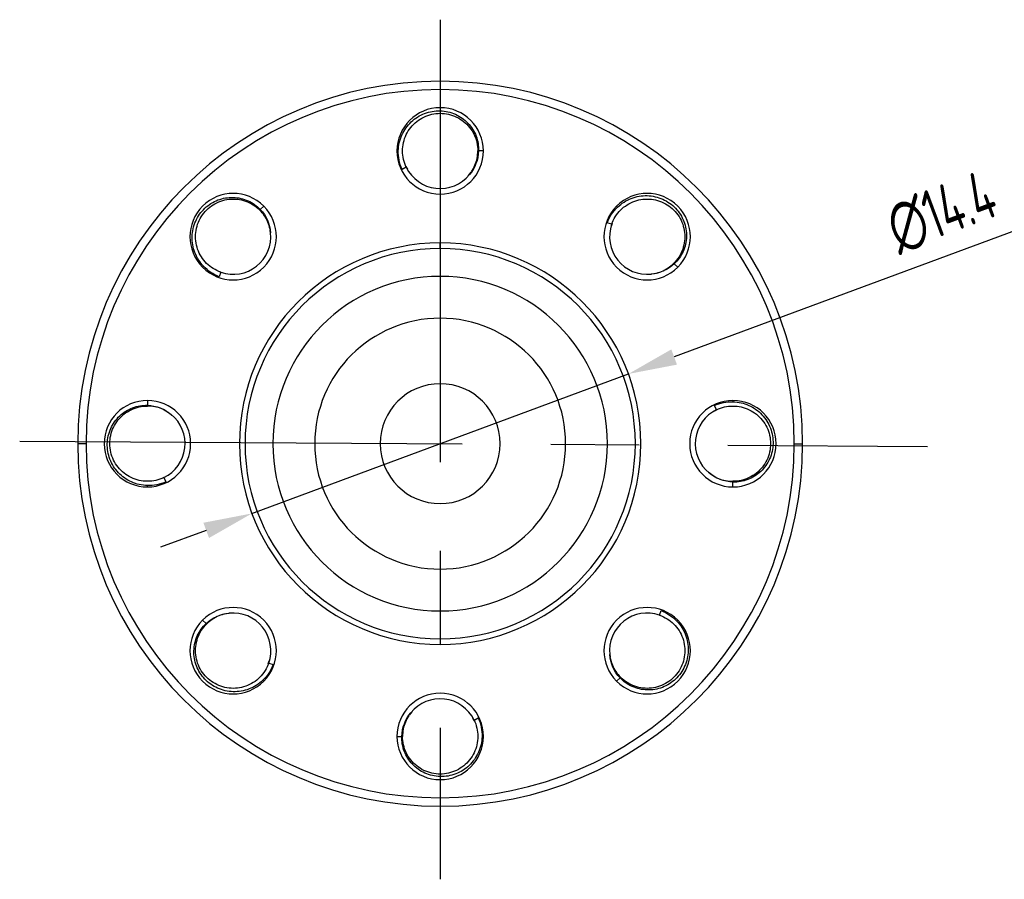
# Model space of a CAD drawing. Header units: inches. Extents: x -13 to 92, y -2 to 146.
# Tile 3 of 11: x 25 to 61, y 32 to 63. Entities that reach past the tile are written whole.
import ezdxf

# ---------------------------------------------------------------- set-up
doc = ezdxf.new("R2010")
doc.units = ezdxf.units.IN
doc.header["$LTSCALE"] = 0.5
doc.header["$MEASUREMENT"] = 0
doc.linetypes.add('CENTER', pattern=[50.8, 31.75, -6.35, 6.35, -6.35])
doc.layers.add('7标注层', color=4, linetype='Continuous')
doc.layers.add('中心线', color=1, linetype='CENTER')
doc.styles.add('PC_TEXTSTYLE', font='ISOCP.SHX', dxfattribs={"width": 0.707, "bigfont": 'GBCBIG.SHX'})
doc.dimstyles.new('GB_LINEAR', dxfattribs={"dimtxt": 3.5, "dimasz": 3.5, "dimexe": 1, "dimexo": 0, "dimgap": 1.5, "dimtad": 1, "dimdsep": 46, "dimtxsty": 'PC_TEXTSTYLE', "dimcen": 0, "dimclrd": 256, "dimclrt": 3, "dimadec": 0, "dimazin": 2, "dimtp": 0.1, "dimtm": 0.1, "dimtfac": 0.71, "dimtdec": 3, "dimtmove": 0, "dimatfit": 3, "dimfxl": 1, "dimtfill": 1, "dimarcsym": 0})

# ---------------------------------------------------------------- blocks, each defined once
blk = doc.blocks.new('*D1')
at = {"layer": '7标注层', "lineweight": -2}
for p, q in [((61.474, 55.133), (48.905, 50.476)), ((33.76, 44.865), (47.264, 49.868)), ((32.119, 44.258), (30.478, 43.65))]:
    blk.add_line(p, q, dxfattribs=at)
at = {"layer": '7标注层'}
for points in [[(48.803, 50.749), (49.006, 50.202), (47.264, 49.868)], [(32.221, 43.984), (32.018, 44.531), (33.76, 44.865)]]:
    blk.add_solid(points, dxfattribs=at)
at = {"layer": 'Defpoints', "color": 0}
for p in [(47.264, 49.868), (33.76, 44.865)]:
    blk.add_point(p, dxfattribs=at)
at = {"layer": '7标注层', "color": 3, "insert": (58.497, 55.669), "char_height": 1.75, "attachment_point": 5, "rotation": 20.3281, "style": 'PC_TEXTSTYLE', "bg_fill": 3, "box_fill_scale": 1.25, "bg_fill_color": 257, "bg_fill_transparency": 0}
blk.add_mtext('∅14.4', dxfattribs=at)

msp = doc.modelspace()

# ---------------------------------------------------------------- linework, layer by layer
at = {"color": 7, "linetype": 'Continuous', "lineweight": 25}
for p, q in [((38.962, 57.867), (39.01, 57.867)), ((42.062, 57.867), (41.889, 57.867)), ((39.297, 57.279), (39.144, 57.205)), ((39.285, 57.312), (39.341, 57.208)), ((41.528, 56.987), (41.622, 57.101)), ((34.183, 55.887), (34.061, 55.765)), ((46.841, 55.887), (46.875, 55.853)), ((46.662, 55.235), (46.501, 55.291)), ((46.677, 55.267), (46.643, 55.154)), ((34.428, 54.888), (34.413, 55.035)), ((40.512, 54.367), (40.512, 54.567)), ((31.991, 53.695), (32.025, 53.729)), ((49.033, 53.695), (48.91, 53.818)), ((32.644, 53.516), (32.588, 53.356)), ((32.612, 53.532), (32.725, 53.497)), ((48.033, 53.451), (48.18, 53.465)), ((30.012, 48.917), (30.012, 48.744)), ((51.012, 48.917), (51.012, 48.869)), ((30.892, 48.383), (30.777, 48.477)), ((50.424, 48.582), (50.35, 48.735)), ((50.458, 48.594), (50.354, 48.538)), ((27.812, 47.367), (27.512, 47.367)), ((53.212, 47.367), (53.512, 47.367)), ((50.132, 46.351), (50.247, 46.257)), ((30.566, 46.14), (30.67, 46.195)), ((30.6, 46.152), (30.674, 45.998)), ((51.012, 45.817), (51.012, 45.99)), ((30.012, 45.817), (30.012, 45.865)), ((48.38, 41.217), (48.436, 41.378)), ((31.991, 41.038), (32.114, 40.916)), ((32.991, 41.283), (32.844, 41.268)), ((48.412, 41.202), (48.299, 41.236)), ((49.033, 41.038), (48.999, 41.004)), ((40.512, 40.367), (40.512, 40.167)), ((34.347, 39.466), (34.381, 39.579)), ((46.596, 39.846), (46.611, 39.698)), ((34.362, 39.499), (34.523, 39.443)), ((34.183, 38.846), (34.15, 38.88)), ((46.841, 38.846), (46.963, 38.968)), ((39.496, 37.746), (39.402, 37.632)), ((41.739, 37.421), (41.683, 37.525)), ((41.727, 37.455), (41.88, 37.529)), ((38.962, 36.867), (39.135, 36.867)), ((42.062, 36.867), (42.014, 36.867))]:
    msp.add_line(p, q, dxfattribs=at)
for centre, radius, start, end in [((40.512, 47.367), 13, 0, 180), ((40.512, 47.367), 12.7, 0, 180), ((40.512, 57.867), 1.55, 0, 180), ((40.512, 57.867), 1.55, 180, 0), ((40.512, 57.867), 1.35, 205.8235, 321.0235), ((33.087, 54.791), 1.55, 45, 225), ((47.937, 54.791), 1.55, 315, 135), ((33.087, 54.791), 1.55, 225, 45), ((47.937, 54.791), 1.55, 135, 315), ((47.937, 54.791), 1.35, 160.8235, 276.0235), ((33.087, 54.791), 1.35, 250.8235, 6.0235), ((40.512, 47.367), 7.2, 90, 270), ((40.512, 47.367), 7.2, 270, 90), ((40.512, 47.367), 7, 90, 270), ((40.512, 47.367), 7, 270, 90), ((40.512, 47.367), 6, 90, 270), ((40.512, 47.367), 6, 270, 90), ((40.512, 47.367), 4.5, 90, 270), ((40.512, 47.367), 4.5, 270, 90), ((40.512, 47.367), 2.15, 90, 270), ((40.512, 47.367), 2.15, 270, 90), ((30.012, 47.367), 1.55, 90, 270), ((30.012, 47.367), 1.55, 270, 90), ((51.012, 47.367), 1.55, 90, 270), ((51.012, 47.367), 1.55, 270, 90), ((30.012, 47.367), 1.35, 295.8235, 51.0235), ((51.012, 47.367), 1.35, 115.8235, 231.0235), ((40.512, 47.367), 13, 180, 0), ((40.512, 47.367), 12.7, 180, 0), ((33.087, 39.942), 1.55, 315, 135), ((47.937, 39.942), 1.55, 45, 225), ((33.087, 39.942), 1.55, 135, 315), ((33.087, 39.942), 1.35, 340.8235, 96.0235), ((47.937, 39.942), 1.35, 70.8235, 186.0235), ((47.937, 39.942), 1.55, 225, 45), ((40.512, 36.867), 1.55, 0, 180), ((40.512, 36.867), 1.35, 25.8235, 141.0235), ((40.512, 36.867), 1.55, 180, 0)]:
    msp.add_arc(centre, radius, start, end, dxfattribs=at)
for points, knots in [([(39.01, 57.867), (39.015, 58.063), (39.059, 58.258), (39.218, 58.613), (39.332, 58.774), (39.612, 59.039), (39.777, 59.143), (40.133, 59.279), (40.324, 59.311), (40.7, 59.301), (40.887, 59.258), (41.227, 59.106), (41.381, 58.997), (41.635, 58.728), (41.734, 58.57), (41.864, 58.229), (41.894, 58.047), (41.889, 57.867)], [0, 0, 0, 0, 0.125, 0.125, 0.25, 0.25, 0.375, 0.375, 0.5, 0.5, 0.625, 0.625, 0.75, 0.75, 0.875, 0.875, 1, 1, 1, 1]), ([(39.297, 57.279), (39.209, 57.461), (39.162, 57.662), (39.162, 58.066), (39.208, 58.269), (39.382, 58.633), (39.511, 58.795), (39.827, 59.047), (40.013, 59.137), (40.407, 59.227), (40.615, 59.228), (41.008, 59.138), (41.195, 59.048), (41.511, 58.797), (41.64, 58.635), (41.816, 58.271), (41.862, 58.069), (41.862, 57.867)], [0, 0, 0, 0, 0.125, 0.125, 0.25, 0.25, 0.375, 0.375, 0.5, 0.5, 0.625, 0.625, 0.75, 0.75, 0.875, 0.875, 1, 1, 1, 1]), ([(41.639, 57.125), (41.682, 57.199), (41.77, 57.348), (41.846, 57.602), (41.857, 57.778), (41.862, 57.867)], [0, 0, 0, 0, 0.325404, 0.662702, 1, 1, 1, 1]), ([(32.025, 53.729), (31.89, 53.872), (31.784, 54.041), (31.644, 54.404), (31.611, 54.599), (31.622, 54.984), (31.665, 55.174), (31.821, 55.522), (31.933, 55.68), (32.206, 55.939), (32.368, 56.04), (32.717, 56.173), (32.903, 56.205), (33.272, 56.194), (33.454, 56.153), (33.787, 56.003), (33.937, 55.896), (34.061, 55.765)], [0, 0, 0, 0, 0.125, 0.125, 0.25, 0.25, 0.375, 0.375, 0.5, 0.5, 0.625, 0.625, 0.75, 0.75, 0.875, 0.875, 1, 1, 1, 1]), ([(32.644, 53.516), (32.453, 53.583), (32.277, 53.692), (31.991, 53.978), (31.881, 54.153), (31.746, 54.534), (31.724, 54.74), (31.768, 55.142), (31.836, 55.337), (32.051, 55.679), (32.197, 55.827), (32.539, 56.041), (32.735, 56.11), (33.136, 56.156), (33.342, 56.132), (33.724, 55.999), (33.899, 55.889), (34.042, 55.746)], [0, 0, 0, 0, 0.125, 0.125, 0.25, 0.25, 0.375, 0.375, 0.5, 0.5, 0.625, 0.625, 0.75, 0.75, 0.875, 0.875, 1, 1, 1, 1]), ([(46.662, 55.235), (46.728, 55.426), (46.838, 55.601), (47.123, 55.887), (47.299, 55.998), (47.679, 56.132), (47.885, 56.155), (48.287, 56.111), (48.482, 56.042), (48.825, 55.827), (48.972, 55.682), (49.187, 55.339), (49.255, 55.144), (49.301, 54.742), (49.277, 54.537), (49.144, 54.155), (49.034, 53.98), (48.891, 53.837)], [0, 0, 0, 0, 0.125, 0.125, 0.25, 0.25, 0.375, 0.375, 0.5, 0.5, 0.625, 0.625, 0.75, 0.75, 0.875, 0.875, 1, 1, 1, 1]), ([(46.875, 55.853), (47.017, 55.989), (47.186, 56.095), (47.55, 56.234), (47.744, 56.267), (48.129, 56.257), (48.32, 56.213), (48.668, 56.058), (48.825, 55.946), (49.084, 55.672), (49.186, 55.51), (49.319, 55.162), (49.35, 54.976), (49.34, 54.607), (49.298, 54.425), (49.149, 54.092), (49.042, 53.941), (48.91, 53.818)], [0, 0, 0, 0, 0.125, 0.125, 0.25, 0.25, 0.375, 0.375, 0.5, 0.5, 0.625, 0.625, 0.75, 0.75, 0.875, 0.875, 1, 1, 1, 1]), ([(34.409, 55.064), (34.387, 55.146), (34.343, 55.314), (34.218, 55.548), (34.101, 55.68), (34.042, 55.746)], [0, 0, 0, 0, 0.325404, 0.662702, 1, 1, 1, 1]), ([(48.209, 53.47), (48.291, 53.492), (48.459, 53.535), (48.693, 53.661), (48.825, 53.778), (48.891, 53.837)], [0, 0, 0, 0, 0.325404, 0.662702, 1, 1, 1, 1]), ([(30.012, 45.865), (29.815, 45.87), (29.621, 45.914), (29.265, 46.073), (29.104, 46.187), (28.84, 46.466), (28.736, 46.632), (28.6, 46.988), (28.567, 47.178), (28.578, 47.555), (28.62, 47.741), (28.773, 48.082), (28.882, 48.236), (29.15, 48.489), (29.309, 48.588), (29.649, 48.718), (29.832, 48.749), (30.012, 48.744)], [0, 0, 0, 0, 0.125, 0.125, 0.25, 0.25, 0.375, 0.375, 0.5, 0.5, 0.625, 0.625, 0.75, 0.75, 0.875, 0.875, 1, 1, 1, 1]), ([(51.012, 48.869), (51.209, 48.864), (51.403, 48.819), (51.759, 48.661), (51.92, 48.547), (52.184, 48.267), (52.288, 48.102), (52.425, 47.746), (52.457, 47.555), (52.446, 47.178), (52.404, 46.992), (52.251, 46.652), (52.142, 46.498), (51.874, 46.244), (51.715, 46.145), (51.375, 46.015), (51.192, 45.984), (51.012, 45.99)], [0, 0, 0, 0, 0.125, 0.125, 0.25, 0.25, 0.375, 0.375, 0.5, 0.5, 0.625, 0.625, 0.75, 0.75, 0.875, 0.875, 1, 1, 1, 1]), ([(30.6, 46.152), (30.418, 46.064), (30.216, 46.017), (29.812, 46.016), (29.61, 46.062), (29.246, 46.237), (29.084, 46.366), (28.831, 46.682), (28.741, 46.868), (28.651, 47.262), (28.65, 47.469), (28.741, 47.863), (28.83, 48.05), (29.082, 48.366), (29.244, 48.495), (29.608, 48.671), (29.81, 48.716), (30.012, 48.716)], [0, 0, 0, 0, 0.125, 0.125, 0.25, 0.25, 0.375, 0.375, 0.5, 0.5, 0.625, 0.625, 0.75, 0.75, 0.875, 0.875, 1, 1, 1, 1]), ([(30.754, 48.494), (30.68, 48.537), (30.53, 48.624), (30.277, 48.701), (30.1, 48.711), (30.012, 48.717)], [0, 0, 0, 0, 0.325404, 0.662702, 1, 1, 1, 1]), ([(50.424, 48.582), (50.606, 48.67), (50.808, 48.717), (51.212, 48.717), (51.414, 48.671), (51.778, 48.497), (51.94, 48.367), (52.193, 48.052), (52.283, 47.865), (52.373, 47.471), (52.374, 47.264), (52.283, 46.87), (52.194, 46.683), (51.942, 46.367), (51.78, 46.239), (51.416, 46.063), (51.214, 46.017), (51.012, 46.017)], [0, 0, 0, 0, 0.125, 0.125, 0.25, 0.25, 0.375, 0.375, 0.5, 0.5, 0.625, 0.625, 0.75, 0.75, 0.875, 0.875, 1, 1, 1, 1]), ([(50.27, 46.24), (50.344, 46.197), (50.494, 46.109), (50.747, 46.032), (50.924, 46.022), (51.012, 46.017)], [0, 0, 0, 0, 0.325404, 0.662702, 1, 1, 1, 1]), ([(32.815, 41.263), (32.733, 41.242), (32.565, 41.198), (32.331, 41.073), (32.199, 40.955), (32.133, 40.897)], [0, 0, 0, 0, 0.325404, 0.662702, 1, 1, 1, 1]), ([(48.999, 41.004), (49.134, 40.861), (49.24, 40.693), (49.38, 40.329), (49.413, 40.135), (49.402, 39.75), (49.359, 39.559), (49.203, 39.211), (49.091, 39.054), (48.818, 38.795), (48.656, 38.693), (48.307, 38.56), (48.121, 38.529), (47.752, 38.539), (47.57, 38.581), (47.237, 38.73), (47.087, 38.837), (46.963, 38.968)], [0, 0, 0, 0, 0.125, 0.125, 0.25, 0.25, 0.375, 0.375, 0.5, 0.5, 0.625, 0.625, 0.75, 0.75, 0.875, 0.875, 1, 1, 1, 1]), ([(48.38, 41.217), (48.571, 41.15), (48.747, 41.041), (49.033, 40.756), (49.143, 40.58), (49.278, 40.199), (49.3, 39.993), (49.256, 39.592), (49.188, 39.396), (48.973, 39.054), (48.827, 38.907), (48.485, 38.692), (48.289, 38.623), (47.888, 38.578), (47.682, 38.601), (47.3, 38.734), (47.125, 38.845), (46.982, 38.988)], [0, 0, 0, 0, 0.125, 0.125, 0.25, 0.25, 0.375, 0.375, 0.5, 0.5, 0.625, 0.625, 0.75, 0.75, 0.875, 0.875, 1, 1, 1, 1]), ([(34.15, 38.88), (34.007, 38.745), (33.838, 38.638), (33.474, 38.499), (33.28, 38.466), (32.895, 38.476), (32.705, 38.52), (32.357, 38.675), (32.199, 38.787), (31.94, 39.061), (31.838, 39.223), (31.705, 39.571), (31.674, 39.758), (31.684, 40.126), (31.726, 40.309), (31.875, 40.641), (31.983, 40.792), (32.114, 40.916)], [0, 0, 0, 0, 0.125, 0.125, 0.25, 0.25, 0.375, 0.375, 0.5, 0.5, 0.625, 0.625, 0.75, 0.75, 0.875, 0.875, 1, 1, 1, 1]), ([(34.362, 39.499), (34.296, 39.308), (34.186, 39.132), (33.901, 38.846), (33.726, 38.736), (33.345, 38.601), (33.139, 38.578), (32.737, 38.623), (32.542, 38.691), (32.199, 38.906), (32.052, 39.052), (31.837, 39.394), (31.769, 39.59), (31.723, 39.991), (31.747, 40.197), (31.88, 40.579), (31.99, 40.754), (32.133, 40.897)], [0, 0, 0, 0, 0.125, 0.125, 0.25, 0.25, 0.375, 0.375, 0.5, 0.5, 0.625, 0.625, 0.75, 0.75, 0.875, 0.875, 1, 1, 1, 1]), ([(46.615, 39.67), (46.637, 39.587), (46.681, 39.419), (46.806, 39.186), (46.923, 39.054), (46.982, 38.987)], [0, 0, 0, 0, 0.325404, 0.662702, 1, 1, 1, 1]), ([(39.385, 37.608), (39.342, 37.535), (39.254, 37.385), (39.178, 37.131), (39.167, 36.955), (39.162, 36.867)], [0, 0, 0, 0, 0.325404, 0.662702, 1, 1, 1, 1]), ([(41.727, 37.455), (41.815, 37.273), (41.862, 37.071), (41.862, 36.667), (41.816, 36.465), (41.642, 36.1), (41.513, 35.939), (41.197, 35.686), (41.011, 35.596), (40.617, 35.506), (40.41, 35.505), (40.016, 35.595), (39.829, 35.685), (39.513, 35.936), (39.384, 36.099), (39.208, 36.463), (39.162, 36.665), (39.162, 36.867)], [0, 0, 0, 0, 0.125, 0.125, 0.25, 0.25, 0.375, 0.375, 0.5, 0.5, 0.625, 0.625, 0.75, 0.75, 0.875, 0.875, 1, 1, 1, 1]), ([(42.014, 36.867), (42.009, 36.67), (41.965, 36.476), (41.806, 36.12), (41.692, 35.959), (41.412, 35.694), (41.247, 35.59), (40.891, 35.454), (40.7, 35.422), (40.324, 35.432), (40.137, 35.475), (39.797, 35.627), (39.643, 35.737), (39.39, 36.005), (39.29, 36.163), (39.16, 36.504), (39.13, 36.686), (39.135, 36.867)], [0, 0, 0, 0, 0.125, 0.125, 0.25, 0.25, 0.375, 0.375, 0.5, 0.5, 0.625, 0.625, 0.75, 0.75, 0.875, 0.875, 1, 1, 1, 1])]:
    msp.add_open_spline(points, degree=3, knots=knots, dxfattribs=at)
for points in [[(39.144, 57.205), (39.05, 57.413), (39.004, 57.641), (39.01, 57.867)], [(41.889, 57.867), (41.88, 57.554), (41.761, 57.25), (41.562, 57.018)], [(46.501, 55.291), (46.582, 55.504), (46.711, 55.698), (46.875, 55.853)], [(34.061, 55.765), (34.276, 55.538), (34.407, 55.238), (34.43, 54.933)], [(32.588, 53.356), (32.374, 53.436), (32.181, 53.565), (32.025, 53.729)], [(48.91, 53.818), (48.683, 53.603), (48.384, 53.472), (48.078, 53.449)], [(30.012, 48.744), (30.324, 48.735), (30.629, 48.616), (30.861, 48.416)], [(50.35, 48.735), (50.558, 48.829), (50.786, 48.875), (51.012, 48.869)], [(51.012, 45.99), (50.7, 45.999), (50.395, 46.118), (50.163, 46.317)], [(30.674, 45.998), (30.466, 45.904), (30.238, 45.859), (30.012, 45.865)], [(48.436, 41.378), (48.65, 41.297), (48.843, 41.168), (48.999, 41.004)], [(32.114, 40.916), (32.341, 41.13), (32.64, 41.261), (32.946, 41.285)], [(46.963, 38.968), (46.748, 39.196), (46.617, 39.495), (46.594, 39.8)], [(34.523, 39.443), (34.442, 39.229), (34.313, 39.035), (34.15, 38.88)], [(39.135, 36.867), (39.144, 37.179), (39.263, 37.484), (39.463, 37.716)], [(41.88, 37.529), (41.974, 37.321), (42.02, 37.092), (42.014, 36.867)]]:
    msp.add_open_spline(points, degree=3, dxfattribs=at)
at = {"layer": '中心线'}
for p, q in [((40.512, 62.573), (40.512, 31.743)), ((25.43, 47.451), (57.997, 47.269))]:
    msp.add_line(p, q, dxfattribs=at)

# ---------------------------------------------------------------- next in the draw order: dimensions: what is measured, and where the dimension line sits
at = {"layer": '7标注层'}
dim = msp.add_diameter_dim_2p(p1=(33.76, 44.865), p2=(47.264, 49.868), dimstyle='GB_LINEAR', override={"dimscale": 0.5, "dimtvp": 0.1, "dimtfill": 1, "dimtfillclr": 0}, dxfattribs=at)
dim.commit()
dim.dimension.update_dxf_attribs({"geometry": '*D1', "text_midpoint": (59.031, 54.227), "dimtype": 163})

doc.saveas('drawing.dxf')
